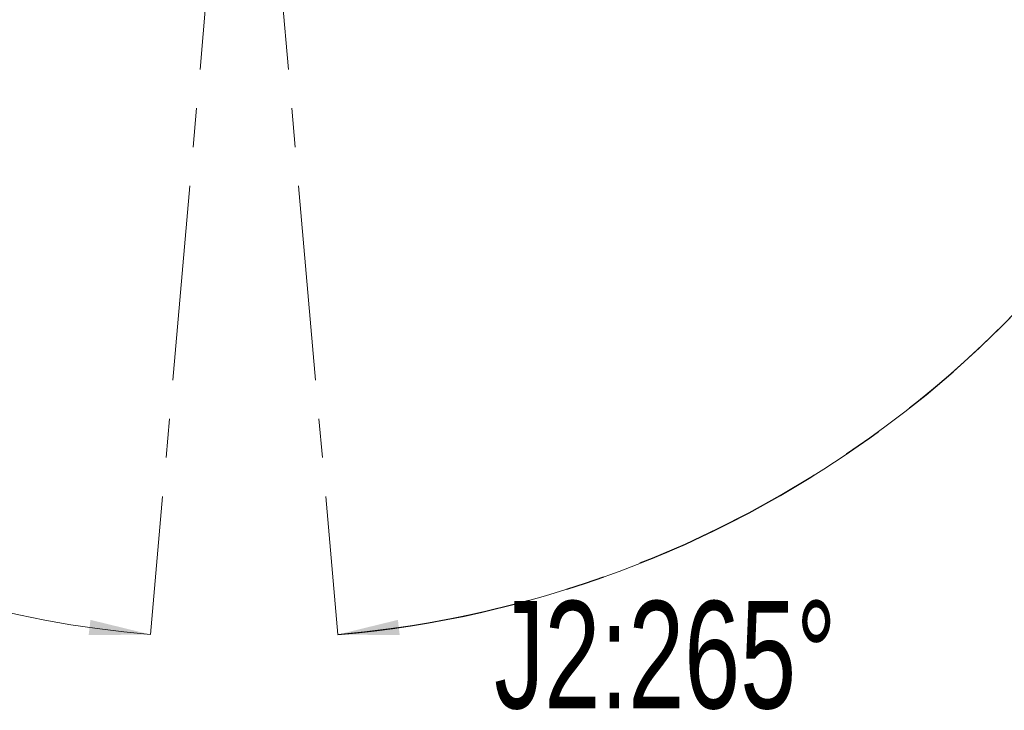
# Model space of a CAD drawing. Header units: millimetres. Extents: x 0 to 840, y 0 to 594.
# Tile 7 of 25: x 238 to 302, y 275 to 320. Entities that reach past the tile are written whole.
import ezdxf

# ---------------------------------------------------------------- set-up
doc = ezdxf.new("R2010")
doc.units = ezdxf.units.MM
doc.linetypes.add('CENTERX2', pattern=[20.32, 12.7, -2.54, 2.54, -2.54])
doc.linetypes.add('HIDDEN', pattern=[1.905, 1.27, -0.635])
doc.layers.get('0').update_dxf_attribs({"lineweight": 18})
doc.layers.add('标注层', color=150, linetype='Continuous', lineweight=18)
doc.layers.add('虚线层', color=8, linetype='HIDDEN', lineweight=25)
doc.styles.add('SLDTEXTSTYLE1', font='txt', dxfattribs={"width": 0.7})
doc.dimstyles.new('SLDDIMSTYLE0', dxfattribs={"dimtxt": 7, "dimasz": 4, "dimexe": 0, "dimexo": 0.0625, "dimgap": 1.75, "dimtad": 0, "dimtih": 1, "dimtoh": 1, "dimdec": 4, "dimlfac": 10, "dimzin": 12, "dimdsep": 46, "dimtxsty": 'SLDTEXTSTYLE1', "dimcen": 0.09, "dimdle": 8, "dimazin": 3, "dimtfac": 1, "dimtdec": 3, "dimtofl": 0, "dimtmove": 0, "dimatfit": 3, "dimfxl": 1, "dimfrac": 2, "dimtolj": 1, "dimarcsym": 0})
doc.dimstyles.new('SLDDIMSTYLE1', dxfattribs={"dimtxt": 7, "dimasz": 4, "dimexe": 0, "dimexo": 0.0625, "dimgap": 1.75, "dimtad": 0, "dimtih": 1, "dimtoh": 1, "dimdec": 0, "dimlfac": 10, "dimrnd": 1e-09, "dimzin": 12, "dimdsep": 46, "dimtxsty": 'SLDTEXTSTYLE1', "dimcen": 0, "dimdle": 8, "dimadec": 0, "dimazin": 3, "dimtfac": 1, "dimtdec": 3, "dimtofl": 0, "dimtmove": 0, "dimatfit": 3, "dimfxl": 1, "dimfrac": 2, "dimtolj": 1, "dimarcsym": 0})

# ---------------------------------------------------------------- blocks, each defined once
blk = doc.blocks.new('*X24')
at = {"layer": '标注层'}
for points in [[(246.379, 280.108), (242.463, 281.067), (242.348, 280.074)], [(258.58, 280.108), (262.611, 280.074), (262.495, 281.067)]]:
    blk.add_hatch(color=7, dxfattribs=at).paths.add_polyline_path(points, flags=0)
at = {"layer": '标注层', "color": 7}
for start, end in [(90, 265), (275, 90)]:
    blk.add_arc((252.479, 349.837), 69.996, start, end, dxfattribs=at)
blk = doc.blocks.new('*X25')
at = {"layer": '标注层'}
blk.add_hatch(color=7, dxfattribs=at).paths.add_polyline_path([(302.292, 399.018), (305.49, 401.472), (304.787, 402.184)], flags=0)
at = {"layer": '标注层', "color": 7}
for p, q in [((302.292, 399.018), (319.846, 416.349)), ((319.846, 416.349), (341.365, 416.349))]:
    blk.add_line(p, q, dxfattribs=at)
at = {"layer": '标注层', "color": 7, "char_height": 7, "attachment_point": 1, "style": 'SLDTEXTSTYLE1'}
for s, insert, width in [('%%C', (320.846, 425.401), 6.56983), ('1400', (329.076, 425.372), 25.73184)]:
    blk.add_mtext(s, dxfattribs=dict(at, insert=insert, width=width))

msp = doc.modelspace()

# ---------------------------------------------------------------- linework, layer by layer
at = {"color": 7, "linetype": 'CENTERX2', "lineweight": 18}
for q in [(246.378323, 280.103191), (258.580185, 280.103191)]:
    msp.add_line((252.479254, 349.837152), q, dxfattribs=at)
at = {"layer": '虚线层', "color": 7, "linetype": 'CENTERX2'}
msp.add_arc((252.479254, 349.837152), 70.000333, 275, 98.6473497, dxfattribs=at)

# ---------------------------------------------------------------- texts
at = {"layer": '标注层', "color": 7, "char_height": 7, "attachment_point": 1, "style": 'SLDTEXTSTYLE1'}
for s, insert, width in [('J2:85%%D', (217.852978, 282.296234), 39.63798883), ('J2:265%%D', (268.764906, 282.296234), 46.64581006)]:
    msp.add_mtext(s, dxfattribs=dict(at, insert=insert, width=width))

# ---------------------------------------------------------------- dimensions: what is measured, and where the dimension line sits
at = {"layer": '标注层', "color": 7}
dim = msp.add_diameter_dim_2p(p1=(202.666245, 300.656762), p2=(302.292263, 399.017542), dimstyle='SLDDIMSTYLE1', override={"dimpost": '%%C<>', "dimsah": 1, "dimtzin": 12}, dxfattribs=at)
dim.commit()
dim.dimension.update_dxf_attribs({"geometry": '*X25', "text_midpoint": (325.139413, 421.574536), "dimtype": 163})
dim = msp.add_angular_dim_2l(base=(252.479254, 419.832662), line1=((246.378323, 280.103191), (252.479254, 349.837152)), line2=((258.580185, 280.103191), (252.479254, 349.837152)), dimstyle='SLDDIMSTYLE0', override={"dimtad": 0, "dimtih": 1, "dimtoh": 1, "dimsah": 1, "dimtdec": 2, "dimtzin": 12}, dxfattribs=at)
dim.commit()
dim.dimension.update_dxf_attribs({"geometry": '*X24', "text_midpoint": (252.479254, 419.832662), "dimtype": 162})

doc.saveas('drawing.dxf')
